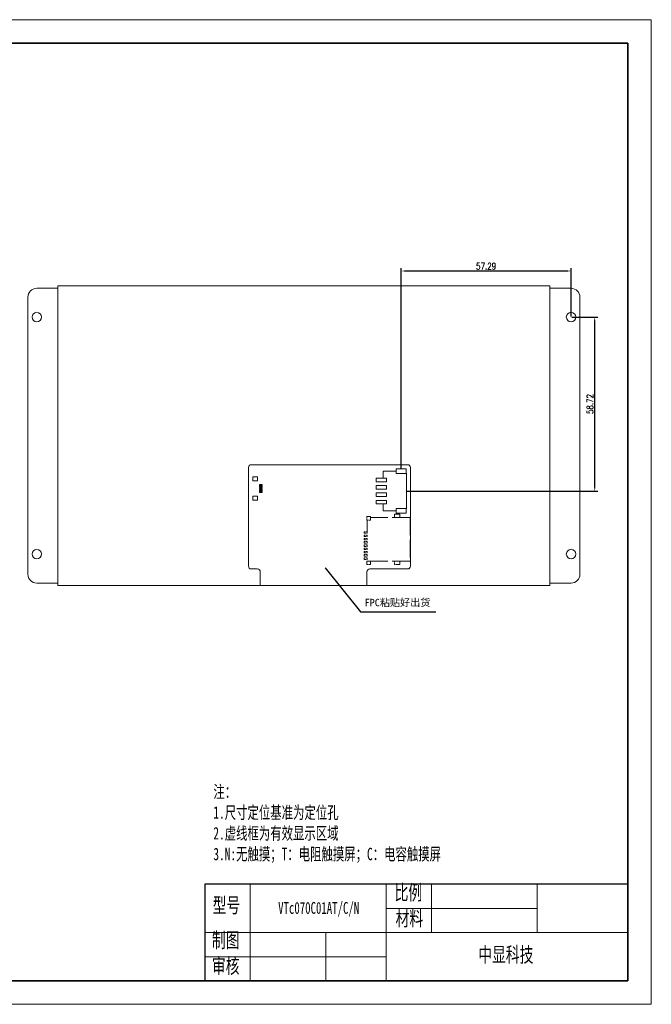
# Model space of a CAD drawing. Header units: millimetres. Extents: x 2648 to 3118, y -2337 to -2004.
# Tile 2 of 2: x 2905 to 3118, y -2337 to -2004. Entities that reach past the tile are written whole.
import ezdxf

# ---------------------------------------------------------------- set-up
doc = ezdxf.new("R2010")
doc.units = ezdxf.units.MM
doc.header["$LTSCALE"] = 0.5
doc.header["$PDSIZE"] = -5
doc.linetypes.add('ACAD_ISO02W100', pattern=[15, 12, -3])
doc.linetypes.add('CENTER2', pattern=[28.574999, 19.049999, -3.175, 3.175, -3.175])
doc.layers.get('0').update_dxf_attribs({"lineweight": 18})
doc.layers.get('Defpoints').update_dxf_attribs({"lineweight": 18})
for name, color, linetype, lineweight in [('DIM（标注）', 3, 'Continuous', 18), ('thick', 7, 'Continuous', 30), ('thin', 7, 'Continuous', 18), ('标注', 7, 'Continuous', 18), ('粗实线层', 7, 'Continuous', 35), ('细实线层', 7, 'Continuous', 18), ('虚线', 7, 'ACAD_ISO02W100', 18)]:
    doc.layers.add(name, color=color, linetype=linetype, lineweight=lineweight)
doc.styles.add('ROMANS', font='romans.shx', dxfattribs={"width": 0.8, "bigfont": 'gbcbig.shx'})
doc.styles.add('TITLE', font='ARIAL.TTF')
doc.styles.add('宋体', font='SimSun.ttf')
doc.styles.add('机械字体', font='SimSun.ttf', dxfattribs={"width": 0.67})
doc.dimstyles.new('ISO-25$0', dxfattribs={"dimscale": 0.8, "dimtxt": 2.75, "dimasz": 1.7, "dimexe": 1.25, "dimexo": 0.3, "dimtad": 1, "dimzin": 0, "dimdsep": 46, "dimtxsty": 'ROMANS', "dimcen": 2, "dimdle": 3.4, "dimclrd": 256, "dimclre": 256, "dimclrt": 256, "dimadec": 0, "dimazin": 0, "dimtfac": 1, "dimtmove": 0, "dimatfit": 3, "dimfxl": 0, "dimtolj": 1, "dimtzin": 0, "dimarcsym": 0})
doc.dimstyles.new('ISO-25$7', dxfattribs={"dimscale": 0.5, "dimtxt": 2.5, "dimasz": 2, "dimexe": 1.25, "dimexo": 0.625, "dimtad": 0, "dimdsep": 46, "dimtxsty": 'TITLE', "dimcen": 2.5, "dimdle": 4, "dimclrd": 256, "dimclre": 256, "dimclrt": 256, "dimadec": 0, "dimazin": 0, "dimtfac": 1, "dimtmove": 0, "dimatfit": 0, "dimfxl": 0, "dimtolj": 1, "dimarcsym": 0})

# ---------------------------------------------------------------- blocks, each defined once
blk = doc.blocks.new('*X9')
at = {"layer": '粗实线层'}
for p, q in [((287, 200), (-287, 200)), ((287, -200), (287, 200)), ((-287, -200), (287, -200))]:
    blk.add_line(p, q, dxfattribs=at)
at = {"layer": '细实线层'}
for p, q in [((297, 210), (-297, 210)), ((297, -210), (297, 210)), ((-297, -210), (297, -210))]:
    blk.add_line(p, q, dxfattribs=at)
blk = doc.blocks.new('sd')
at = {"layer": '虚线', "lineweight": 0}
for p, q in [((-7.35, 0), (7.35, 0)), ((7.35, 0), (7.35, -14.5)), ((-7.35, 0), (-7.35, -13.25)), ((-6.45, -14.5), (-2.5, -14.5))]:
    blk.add_line(p, q, dxfattribs=at)
at = {"layer": '虚线', "lineweight": 0, "ltscale": 0.1}
for points in [[(-8.52, -3.51), (-7.38, -3.51), (-7.38, -5.29), (-8.52, -5.29)], [(7.38, -3.51), (8.52, -3.51), (8.52, -5.29), (7.38, -5.29)], [(-7.65, -13.35), (-6.45, -13.35), (-6.45, -14.65), (-7.65, -14.65)], [(-2.5, -15.5), (-2, -15.5), (-2, -14.5), (-2.5, -14.5)], [(-1.4, -15.5), (-0.9, -15.5), (-0.9, -14.5), (-1.4, -14.5)], [(-0.3, -15.5), (0.2, -15.5), (0.2, -14.5), (-0.3, -14.5)], [(0.8, -15.5), (1.3, -15.5), (1.3, -14.5), (0.8, -14.5)], [(1.9, -15.5), (2.4, -15.5), (2.4, -14.5), (1.9, -14.5)], [(3, -15.5), (3.5, -15.5), (3.5, -14.5), (3, -14.5)], [(4.1, -15.5), (4.6, -15.5), (4.6, -14.5), (4.1, -14.5)], [(5.2, -15.5), (5.7, -15.5), (5.7, -14.5), (5.2, -14.5)], [(6.3, -15.5), (6.8, -15.5), (6.8, -14.5), (6.3, -14.5)], [(7.35, -13.35), (8.55, -13.35), (8.55, -14.65), (7.35, -14.65)]]:
    blk.add_lwpolyline(points, close=True, dxfattribs=at)
blk = doc.blocks.new('*D43')
at = {"lineweight": -2, "ltscale": 0.5}
for p, q in [((3091.36, -2104.7), (3100.12, -2104.7)), ((3099.12, -2162.06), (3099.12, -2106.06)), ((3035.79, -2163.42), (3100.12, -2163.42))]:
    blk.add_line(p, q, dxfattribs=at)
at = {"ltscale": 0.5}
for points in [[(3098.89, -2106.06), (3099.35, -2106.06), (3099.12, -2104.7)], [(3098.89, -2162.06), (3099.35, -2162.06), (3099.12, -2163.42)]]:
    blk.add_solid(points, dxfattribs=at)
at = {"layer": 'Defpoints', "color": 0, "ltscale": 0.5}
for p in [(3091.12, -2104.7), (3099.12, -2104.7), (3035.55, -2163.42)]:
    blk.add_point(p, dxfattribs=at)
at = {"lineweight": 0, "ltscale": 0.5, "insert": (3097.52, -2134.06), "char_height": 2.2, "attachment_point": 5, "rotation": 90, "style": 'ROMANS'}
blk.add_mtext('\\A1;58.72', dxfattribs=at)
blk = doc.blocks.new('*D44')
at = {"lineweight": -2, "ltscale": 0.5}
for p, q in [((3033.82, -2155.73), (3033.82, -2088.15)), ((3035.18, -2089.15), (3089.76, -2089.15)), ((3091.12, -2104.46), (3091.12, -2088.15))]:
    blk.add_line(p, q, dxfattribs=at)
at = {"ltscale": 0.5}
for points in [[(3035.18, -2088.92), (3035.18, -2089.37), (3033.82, -2089.15)], [(3089.76, -2088.92), (3089.76, -2089.37), (3091.12, -2089.15)]]:
    blk.add_solid(points, dxfattribs=at)
at = {"layer": 'Defpoints', "color": 0, "ltscale": 0.5}
for p in [(3091.12, -2089.15), (3091.12, -2104.7), (3033.82, -2155.97)]:
    blk.add_point(p, dxfattribs=at)
at = {"lineweight": 0, "ltscale": 0.5, "insert": (3062.47, -2087.55), "char_height": 2.2, "attachment_point": 5, "style": 'ROMANS'}
blk.add_mtext('\\A1;57.29', dxfattribs=at)

msp = doc.modelspace()

# ---------------------------------------------------------------- linework, layer by layer
at = {"lineweight": 0}
for p, q in [((2917.879, -2094.998), (2910.819, -2094.998)), ((2917.879, -2195.348), (2917.879, -2094.148)), ((3083.979, -2094.148), (2917.879, -2094.148)), ((3083.979, -2094.148), (3083.979, -2195.348)), ((2907.819, -2097.998), (2907.819, -2191.498)), ((3094.119, -2191.498), (3094.119, -2097.998)), ((2982.249, -2155.528), (2982.249, -2188.718)), ((3035.949, -2154.528), (2983.249, -2154.528)), ((3032.124, -2156.715), (3027.737, -2156.715)), ((3027.737, -2156.715), (3027.737, -2159.065)), ((3036.949, -2188.718), (3036.949, -2155.528)), ((3035.549, -2169.365), (3035.549, -2157.465)), ((3027.697, -2170.115), (3027.697, -2167.765)), ((3032.124, -2170.115), (3027.697, -2170.115)), ((2983.249, -2189.718), (2985.249, -2189.718)), ((3023.249, -2189.718), (3035.949, -2189.718)), ((2986.249, -2190.718), (2986.249, -2195.348)), ((3022.249, -2195.348), (3022.249, -2190.718)), ((2917.879, -2194.498), (2910.819, -2194.498)), ((2917.879, -2195.348), (3083.979, -2195.348)), ((3083.979, -2194.498), (3091.119, -2194.498)), ((2982.867, -2312.447), (2982.867, -2296.136))]:
    msp.add_line(p, q, dxfattribs=at)
msp.add_line((2967.576, -2296.136), (2967.576, -2328.757))
for points in [[(3035.524, -2157.465), (3032.124, -2157.465), (3032.124, -2155.965), (3035.524, -2155.965)], [(2983.734, -2158.618), (2985.304, -2158.618), (2985.304, -2160.018), (2983.734, -2160.018)], [(3028.824, -2160.265), (3025.324, -2160.265), (3025.324, -2159.065), (3028.824, -2159.065)], [(2986.009, -2161.178), (2986.909, -2161.178), (2986.909, -2161.458), (2986.009, -2161.458)], [(2986.009, -2161.678), (2986.909, -2161.678), (2986.909, -2161.958), (2986.009, -2161.958)], [(2986.009, -2162.178), (2986.909, -2162.178), (2986.909, -2162.458), (2986.009, -2162.458)], [(2986.009, -2162.678), (2986.909, -2162.678), (2986.909, -2162.958), (2986.009, -2162.958)], [(2986.009, -2163.178), (2986.909, -2163.178), (2986.909, -2163.458), (2986.009, -2163.458)], [(3028.824, -2162.765), (3025.324, -2162.765), (3025.324, -2161.565), (3028.824, -2161.565)], [(2983.734, -2165.118), (2985.304, -2165.118), (2985.304, -2166.518), (2983.734, -2166.518)], [(2986.009, -2163.678), (2986.909, -2163.678), (2986.909, -2163.958), (2986.009, -2163.958)], [(3028.824, -2165.265), (3025.324, -2165.265), (3025.324, -2164.065), (3028.824, -2164.065)], [(3028.824, -2167.765), (3025.324, -2167.765), (3025.324, -2166.565), (3028.824, -2166.565)], [(3035.524, -2170.865), (3032.124, -2170.865), (3032.124, -2169.365), (3035.524, -2169.365)]]:
    msp.add_lwpolyline(points, close=True, dxfattribs=at)
for centre in [(2910.819, -2104.698), (3091.119, -2104.698), (2910.819, -2184.698), (3091.119, -2184.698)]:
    msp.add_circle(centre, 1.6, dxfattribs=at)
for centre, radius, start, end in [((2910.819, -2097.998), 3, 90, 180), ((3091.119, -2097.998), 3, 0, 90), ((2983.249, -2155.528), 1, 90, 180), ((3035.949, -2155.528), 1, 360, 90), ((2983.249, -2188.718), 1, 180, 270), ((2985.249, -2190.718), 1, 360, 90), ((3023.249, -2190.718), 1, 90, 180), ((3035.949, -2188.718), 1, 270, 0), ((2910.819, -2191.498), 3, 180, 270), ((3091.119, -2191.498), 3, 270, 0)]:
    msp.add_arc(centre, radius, start, end, dxfattribs=at)
at = {"layer": 'thick'}
for p, q in [((2967.576, -2296.136), (2967.576, -2328.757)), ((2967.576, -2296.136), (2967.576, -2328.757)), ((3110.294, -2296.136), (2967.576, -2296.136)), ((3110.294, -2328.757), (3110.294, -2296.136)), ((2967.576, -2328.757), (3110.294, -2328.757))]:
    msp.add_line(p, q, dxfattribs=at)
at = {"layer": 'thin'}
for p, q in [((3028.741, -2296.136), (3028.741, -2328.757)), ((3044.032, -2296.136), (3044.032, -2312.447)), ((3079.711, -2312.447), (3079.711, -2296.136)), ((3079.711, -2304.292), (3028.741, -2304.292)), ((3110.294, -2312.447), (2967.576, -2312.447)), ((2982.867, -2312.447), (2982.867, -2328.757)), ((3008.352, -2312.447), (3008.352, -2328.757)), ((3028.741, -2320.602), (2967.576, -2320.602))]:
    msp.add_line(p, q, dxfattribs=at)
at = {"layer": '粗实线层', "lineweight": 0}
msp.add_line((3083.979, -2094.998), (3091.119, -2094.998), dxfattribs=at)

# ---------------------------------------------------------------- block references
at = {"layer": '粗实线层', "lineweight": 0, "xscale": 0.7912999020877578, "yscale": 0.7912999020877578, "zscale": 0.7912999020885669}
msp.add_blockref('*X9', (2883.191, -2170.497), dxfattribs=at)
at = {"layer": '虚线', "lineweight": 0, "rotation": 270}
msp.add_blockref('sd', (3036.807, -2179.693), dxfattribs=at)

# ---------------------------------------------------------------- texts
at = {"layer": 'DIM（标注）', "color": 7, "linetype": 'CENTER2', "lineweight": 0, "insert": (3021.487, -2199.806), "char_height": 2.5, "width": 29.54665, "attachment_point": 1, "style": '宋体'}
msp.add_mtext('{\\fSimSun|b0|i0|c134|p1;\\C0;FPC粘贴好出货}', dxfattribs=at)
at = {"layer": 'thick', "lineweight": 0, "insert": (2970.407, -2262.815), "char_height": 4.20508, "width": 100.81332, "attachment_point": 1, "style": '机械字体'}
msp.add_mtext('注：\\P1.尺寸定位基准为定位孔\\P2.虚线框为有效显示区域\\P3.N:无触摸；T：电阻触摸屏；C：电容触摸屏', dxfattribs=at)
at = {"layer": 'thick', "attachment_point": 1, "style": '机械字体'}
for s, insert, char_height, width in [('比例', (3031.577, -2296.375), 5.0971, 12.94837), ('型号', (2970.146, -2300.661), 5.0971, 12.94837), ('VTc070C01AT/C/N', (2992.277, -2302.138), 4, 28.39311), ('材料', (3031.912, -2305.08), 5.0971, 12.94837), ('制图', (2969.919, -2312.447), 5.0971, 12.94837), ('中显科技', (3059.807, -2317.344), 5.0971, 28.36201), ('审核', (2969.919, -2321.153), 5.0971, 12.94837)]:
    msp.add_mtext(s, dxfattribs=dict(at, insert=insert, char_height=char_height, width=width))

# ---------------------------------------------------------------- dimensions: what is measured, and where the dimension line sits
at = {"lineweight": 0, "ltscale": 0.5}
dim = msp.add_linear_dim(base=(3091.1186, -2089.148), p1=(3033.8237, -2155.965), p2=(3091.1186, -2104.698), dimstyle='ISO-25$0', dxfattribs=at)
dim.commit()
dim.dimension.update_dxf_attribs({"geometry": '*D44', "text_midpoint": (3062.4711, -2087.548)})
dim = msp.add_linear_dim(base=(3099.119, -2104.698), p1=(3035.549, -2163.415), p2=(3091.119, -2104.698), angle=90, dimstyle='ISO-25$0', dxfattribs=at)
dim.commit()
dim.dimension.update_dxf_attribs({"geometry": '*D43', "text_midpoint": (3097.519, -2134.057)})

# ---------------------------------------------------------------- leaders
at = {"layer": '标注', "lineweight": 0}
msp.add_leader([(3008.111, -2189.308), (3020.039, -2204.165), (3045.452, -2204.165)], dimstyle='ISO-25$7', override={"dimgap": 0.625, "dimtad": 0}, dxfattribs=at)

doc.saveas('drawing.dxf')
